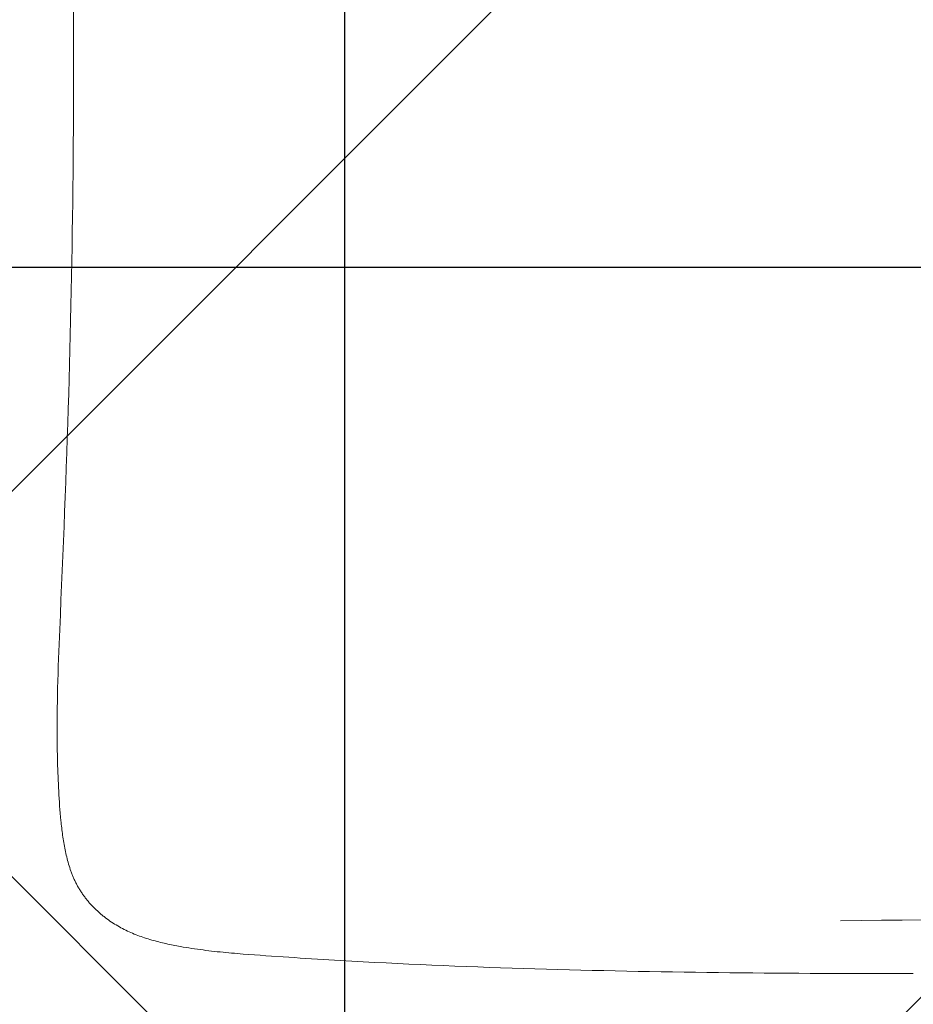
# Model space of a CAD drawing. Header units: millimetres. Extents: x -2074 to 12588, y -3630 to 101167.
# Tile 244 of 256: x 5984 to 6011, y -1446 to -1416. Entities that reach past the tile are written whole.
import ezdxf

# ---------------------------------------------------------------- set-up
doc = ezdxf.new("R2010")
doc.units = ezdxf.units.MM
doc.layers.add('SelinAr_BUD_sufit', color=7, linetype='Continuous')
doc.layers.add('SelinAr_BUD_sufit szraf', color=8, linetype='Continuous', lineweight=18)
doc.layers.add('SelinAr_WYP_armatura', color=8, linetype='Continuous', lineweight=18)

# ---------------------------------------------------------------- blocks, each defined once
blk = doc.blocks.new('Umywalka KOŁO_bez barier')
at = {"linetype": 'Continuous'}
for points in [[(25.879, -28.631), (25.886, -29.257), (25.892, -29.884), (25.898, -30.511), (25.904, -31.138)], [(-1.793, -54.504), (-1.345, -54.502), (-0.896, -54.501), (-0.448, -54.5), (0.001, -54.499), (0.002, -54.499)], [(27.515, -28.918), (27.515, -29.267), (27.515, -29.617), (27.514, -29.966), (27.514, -30.315), (27.513, -30.665), (27.512, -31.014), (27.511, -31.363), (27.509, -31.712), (27.508, -32.062), (27.506, -32.411), (27.503, -32.76), (27.501, -33.11), (27.498, -33.459), (27.495, -33.808), (27.492, -34.157), (27.488, -34.507), (27.484, -34.856), (27.48, -35.205), (27.475, -35.555), (27.47, -35.904), (27.464, -36.253), (27.459, -36.602), (27.453, -36.952), (27.446, -37.301), (27.439, -37.65), (27.432, -37.999), (27.424, -38.348), (27.416, -38.698), (27.408, -39.047), (27.399, -39.396), (27.39, -39.745), (27.38, -40.094), (27.369, -40.444), (27.359, -40.793), (27.348, -41.142), (27.336, -41.491), (27.324, -41.84), (27.311, -42.189), (27.298, -42.538), (27.284, -42.887), (27.27, -43.236), (27.255, -43.585), (27.239, -43.934), (27.223, -44.283), (27.207, -44.632), (27.19, -44.981), (27.172, -45.33), (27.153, -45.678), (27.134, -46.027), (27.115, -46.376), (27.094, -46.725), (27.073, -47.073), (27.063, -47.248), (27.052, -47.422), (27.04, -47.596), (27.029, -47.77), (27.006, -48.119), (26.982, -48.467), (26.97, -48.642), (26.957, -48.816), (26.945, -48.99), (26.932, -49.164), (26.918, -49.338), (26.911, -49.425), (26.904, -49.512), (26.897, -49.599), (26.889, -49.686), (26.881, -49.773), (26.873, -49.86), (26.865, -49.947), (26.856, -50.034), (26.847, -50.121), (26.837, -50.208), (26.828, -50.295), (26.818, -50.381), (26.807, -50.468), (26.796, -50.555), (26.785, -50.641), (26.773, -50.728), (26.76, -50.814), (26.748, -50.901), (26.734, -50.987), (26.72, -51.073), (26.706, -51.159), (26.691, -51.245), (26.681, -51.3), (26.67, -51.356), (26.66, -51.411), (26.649, -51.466), (26.638, -51.521), (26.626, -51.575), (26.615, -51.63), (26.603, -51.685), (26.59, -51.74), (26.577, -51.794), (26.564, -51.849), (26.551, -51.903), (26.537, -51.957), (26.522, -52.012), (26.508, -52.066), (26.492, -52.12), (26.477, -52.173), (26.46, -52.227), (26.443, -52.281), (26.426, -52.334), (26.408, -52.387), (26.39, -52.44), (26.371, -52.493), (26.351, -52.545), (26.331, -52.597), (26.31, -52.649), (26.288, -52.701), (26.266, -52.753), (26.243, -52.804), (26.219, -52.855), (26.195, -52.905), (26.17, -52.955), (26.144, -53.005), (26.118, -53.055), (26.091, -53.104), (26.063, -53.153), (26.034, -53.201), (26.005, -53.249), (25.975, -53.297), (25.944, -53.344), (25.913, -53.391), (25.881, -53.437), (25.848, -53.483), (25.815, -53.528), (25.78, -53.572), (25.763, -53.594), (25.745, -53.616), (25.728, -53.638), (25.71, -53.659), (25.692, -53.681), (25.673, -53.702), (25.655, -53.723), (25.636, -53.744), (25.617, -53.765), (25.598, -53.786), (25.579, -53.806), (25.56, -53.826), (25.54, -53.846), (25.521, -53.866), (25.501, -53.886), (25.481, -53.906), (25.46, -53.925), (25.44, -53.944), (25.419, -53.964), (25.399, -53.982), (25.378, -54.001), (25.357, -54.02), (25.336, -54.038), (25.314, -54.056), (25.293, -54.074), (25.271, -54.092), (25.249, -54.109), (25.227, -54.127), (25.205, -54.144), (25.182, -54.161), (25.16, -54.177), (25.137, -54.194), (25.114, -54.21), (25.091, -54.226), (25.068, -54.242), (25.045, -54.258), (25.021, -54.273), (24.998, -54.288), (24.974, -54.303), (24.95, -54.318), (24.926, -54.333), (24.902, -54.347), (24.878, -54.361), (24.853, -54.375), (24.829, -54.388), (24.804, -54.402), (24.779, -54.415), (24.754, -54.428), (24.729, -54.44), (24.704, -54.453), (24.679, -54.465), (24.654, -54.477), (24.628, -54.488), (24.602, -54.5), (24.577, -54.511), (24.551, -54.522), (24.525, -54.532), (24.499, -54.543), (24.473, -54.553), (24.446, -54.563), (24.42, -54.573), (24.394, -54.582), (24.341, -54.601), (24.288, -54.618), (24.234, -54.635), (24.18, -54.651), (24.126, -54.666), (24.072, -54.681), (24.018, -54.695), (23.963, -54.708), (23.909, -54.721), (23.854, -54.734), (23.799, -54.745), (23.745, -54.757), (23.69, -54.768), (23.634, -54.778), (23.579, -54.788), (23.524, -54.798), (23.469, -54.807), (23.413, -54.816), (23.358, -54.824), (23.303, -54.832), (23.247, -54.84), (23.191, -54.847), (23.136, -54.855), (23.08, -54.861), (23.025, -54.868), (22.969, -54.874), (22.913, -54.88), (22.857, -54.886), (22.746, -54.896), (22.634, -54.906), (22.522, -54.915), (22.411, -54.924), (22.299, -54.931), (22.187, -54.939), (22.075, -54.946), (21.963, -54.952), (21.851, -54.958), (21.739, -54.963), (21.627, -54.969), (21.515, -54.973), (21.403, -54.978), (21.291, -54.982), (21.179, -54.985), (21.067, -54.988), (20.955, -54.991), (20.843, -54.994), (20.731, -54.996), (20.619, -54.997), (20.507, -54.999), (20.395, -55), (20.282, -55.001), (20.17, -55.001), (20.058, -55.001), (19.946, -55.001), (19.834, -55.001), (19.722, -55), (19.61, -54.999), (19.498, -54.998), (19.386, -54.996), (19.274, -54.994), (19.049, -54.99), (18.825, -54.985), (18.601, -54.979), (18.377, -54.973), (18.153, -54.966), (17.929, -54.958), (17.705, -54.949), (17.481, -54.941), (17.257, -54.932), (17.033, -54.922), (16.585, -54.903), (16.137, -54.883), (15.689, -54.863), (15.241, -54.843), (14.793, -54.824), (14.345, -54.806), (13.897, -54.788), (13.449, -54.771), (13.001, -54.754), (12.553, -54.737), (12.105, -54.721), (11.657, -54.706), (11.208, -54.691), (10.76, -54.676), (10.312, -54.662), (9.864, -54.649), (9.416, -54.636), (8.967, -54.624), (8.519, -54.612), (8.071, -54.601), (7.623, -54.59), (7.174, -54.58), (6.726, -54.57), (6.278, -54.561), (5.829, -54.553), (5.381, -54.545), (4.933, -54.538), (4.484, -54.531), (4.036, -54.525), (3.588, -54.52), (3.139, -54.515), (2.691, -54.511), (2.243, -54.507), (1.794, -54.504), (1.346, -54.502), (0.897, -54.501), (0.449, -54.5), (0.001, -54.499)], [(0.001, -54.5), (0.002, -54.5)]]:
    blk.add_lwpolyline(points, dxfattribs=at)
blk = doc.blocks.new('ewerwerwerwe')
at = {"layer": 'SelinAr_WYP_armatura', "color": 211, "linetype": 'Continuous', "lineweight": 13, "rotation": 270}
blk.add_blockref('Umywalka KOŁO_bez barier', (3039.657, 1582.241), dxfattribs=at)
blk = doc.blocks.new('dsfsfsdf')
at = {"layer": 'SelinAr_BUD_sufit'}
for points in [[(3993.407, -1249.759), (3993.407, -1477.759)], [(3827.157, -1423.759), (4039.657, -1423.759)]]:
    blk.add_lwpolyline(points, dxfattribs=at)

msp = doc.modelspace()

# ---------------------------------------------------------------- block references
msp.add_blockref('ewerwerwerwe', (3000, -3000))

# ---------------------------------------------------------------- next in the draw order: hatches: boundary and pattern name
at = {"layer": 'SelinAr_BUD_sufit szraf', "ltscale": 2}
h = msp.add_hatch(dxfattribs=at)
h.set_pattern_fill('AR-HBONE', color=256, scale=0.3)
h.set_pattern_definition([(45, (718.544, 9684.668), (0, 43.10523), [91.44, -30.48]), (135, (740.096, 9706.22), (4e-15, 43.10523), [91.44, -30.48])])
h.paths.add_polyline_path([(6157.157, -1379.759), (6052.157, -1379.759), (6052.157, -1642.759), (6157.157, -1642.759)])
h.paths.add_polyline_path([(6042.157, -1487.759), (5807.157, -1487.759), (5807.157, -1642.759), (6042.157, -1642.759)])
h.paths.add_polyline_path([(5797.157, -1490.259), (5567.157, -1490.259), (5567.157, -1642.759), (5797.157, -1642.759)])
h.paths.add_polyline_path([(5817.157, -1329.759), (5567.157, -1329.759), (5567.157, -1477.759), (5817.157, -1477.759)])
h.paths.add_polyline_path([(5557.157, -1442.759), (5557.157, -1209.759), (4982.157, -1209.759), (4982.157, -1642.759), (5112.157, -1642.759), (5112.157, -1542.759), (5192.157, -1542.759), (5192.157, -1382.759), (5382.157, -1382.759), (5382.157, -1442.759)])
h.paths.add_polyline_path([(6039.657, -1249.759), (5827.157, -1249.759), (5827.157, -1477.759), (6039.657, -1477.759)])
h.paths.add_polyline_path([(6157.157, -1249.759), (6052.157, -1249.759), (6052.157, -1369.759), (6157.157, -1369.759)])
h.paths.add_polyline_path([(5827.157, -914.759), (5827.157, -1019.759), (5947.157, -1019.759), (5947.157, -914.759)])
h.paths.add_polyline_path([(5952.157, -1029.759), (5827.157, -1029.759), (5827.157, -1229.759), (5952.157, -1229.759)])
h.paths.add_polyline_path([(5817.157, -914.759), (5567.157, -914.759), (5567.157, -1319.759), (5817.157, -1319.759)])
h.paths.add_polyline_path([(5557.157, -914.759), (5387.157, -914.759), (5387.157, -1199.759), (5557.157, -1199.759)])
h.paths.add_polyline_path([(5192.157, -1552.759), (5122.157, -1552.759), (5122.157, -1642.759), (5192.157, -1642.759)])
h.paths.add_polyline_path([(5374.657, -914.759), (5182.157, -914.759), (5182.157, -1199.759), (5374.657, -1199.759)])
h.paths.add_polyline_path([(5172.157, -914.759), (4982.157, -914.759), (4982.157, -1199.759), (5172.157, -1199.759)])

# ---------------------------------------------------------------- next in the draw order: block references
at = {"layer": 'SelinAr_BUD_sufit'}
msp.add_blockref('dsfsfsdf', (2000, 0), dxfattribs=at)

doc.saveas('drawing.dxf')
